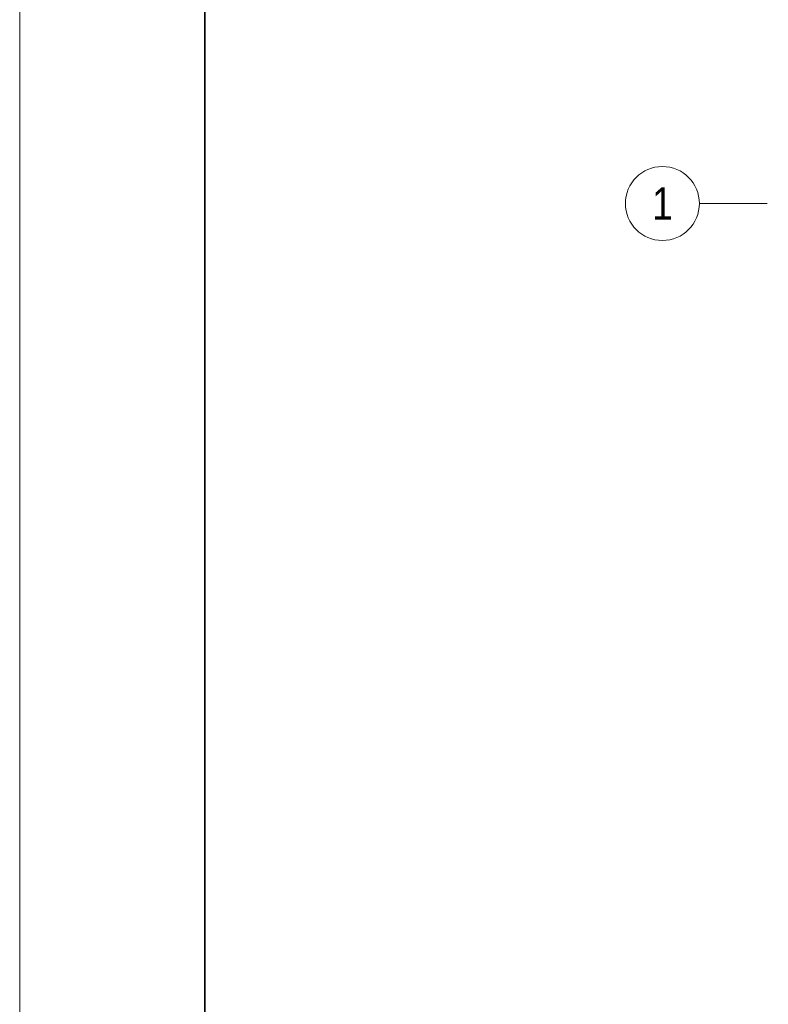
# Model space of a CAD drawing. Extents: x -620 to 300, y 62 to 1162.
# Tile 65 of 256: x -620 to -539, y 913 to 1019. Entities that reach past the tile are written whole.
import ezdxf
from ezdxf.enums import TextEntityAlignment as Align
from ezdxf.lldxf.tags import DXFTag

# ---------------------------------------------------------------- set-up
doc = ezdxf.new("R2010")
doc.units = 0
doc.layers.add('iwb_Layout Achsbezeichung', color=1, linetype='Continuous', lineweight=13, true_color=0xff0000)
doc.layers.add('iwb_Plankopf Rahmen', color=7, linetype='Continuous', lineweight=35)
doc.styles.get("Standard").update_dxf_attribs({"font": 'ARIALN.TTF'})
tags = doc.linetypes.add('STRICHPUNKT2', pattern=[12.7, 6.35, -3.175, 0, -3.175]).pattern_tags.tags
tags[10:11] = [DXFTag(74, 4), DXFTag(75, 0), DXFTag(340, '0'), DXFTag(46, 0.0), DXFTag(50, 0.0), DXFTag(44, 0.0), DXFTag(45, 0.0)]
tags[8:9] = [DXFTag(74, 4), DXFTag(75, 0), DXFTag(340, '0'), DXFTag(46, 0.0), DXFTag(50, 0.0), DXFTag(44, 0.0), DXFTag(45, 0.0)]
tags[6:7] = [DXFTag(74, 4), DXFTag(75, 0), DXFTag(340, '0'), DXFTag(46, 0.0), DXFTag(50, 0.0), DXFTag(44, 0.0), DXFTag(45, 0.0)]
tags[4:5] = [DXFTag(74, 4), DXFTag(75, 0), DXFTag(340, '0'), DXFTag(46, 0.0), DXFTag(50, 0.0), DXFTag(44, 0.0), DXFTag(45, 0.0)]

msp = doc.modelspace()

# ---------------------------------------------------------------- linework, layer by layer
at = {"layer": 'iwb_Layout Achsbezeichung', "linetype": 'STRICHPUNKT2', "lineweight": 13, "ltscale": 0.39}
msp.add_line((-538.86, 999.45), (-546.19, 999.45), dxfattribs=at)
at = {"layer": 'iwb_Layout Achsbezeichung', "ltscale": 0.39}
msp.add_circle((-550.19, 999.45), 4, dxfattribs=at)
at = {"layer": 'iwb_Plankopf Rahmen', "color": 8, "lineweight": 13, "ltscale": 0.13, "true_color": 0x808080}
msp.add_lwpolyline([(300.35, 62.43), (-619.65, 62.43), (-619.65, 1162.43), (300.35, 1162.43), (300.35, 62.43)], close=True, dxfattribs=at)
at = {"layer": 'iwb_Plankopf Rahmen', "ltscale": 0.35}
msp.add_lwpolyline([(-599.65, 67.43), (-599.65, 1157.43), (295.35, 1157.43), (295.35, 67.43), (-599.65, 67.43)], close=True, dxfattribs=at)

# ---------------------------------------------------------------- texts
at = {"layer": 'iwb_Layout Achsbezeichung', "ltscale": 0.39}
msp.add_text('1', height=3.5, dxfattribs=at).set_placement((-550.19, 999.45), align=Align.MIDDLE_CENTER)

doc.saveas('drawing.dxf')
